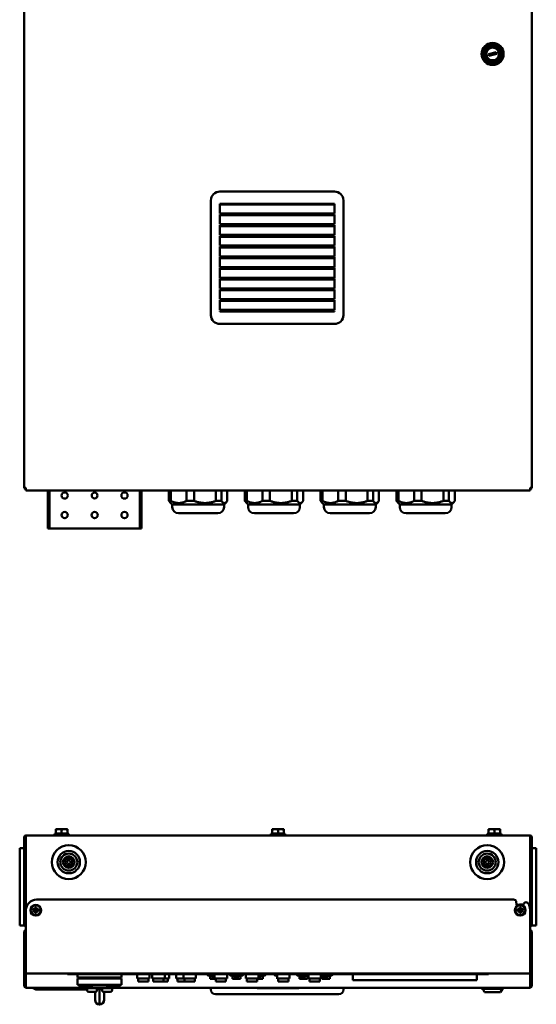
# Model space of a CAD drawing. Header units: millimetres. Extents: x -738 to 4658, y -1499 to 1602.
# Tile 2 of 24: x -80 to 500, y -990 to 114. Entities that reach past the tile are written whole.
import ezdxf

# ---------------------------------------------------------------- set-up
doc = ezdxf.new("R2010")
doc.units = ezdxf.units.MM
doc.layers.add('Видимый контур (ГОСТ)', color=7, linetype='Continuous', lineweight=50)

msp = doc.modelspace()

# ---------------------------------------------------------------- linework, layer by layer
at = {"layer": 'Видимый контур (ГОСТ)'}
for p, q in [((-74.5, -410.8), (-74.5, 562)), ((494.5, 562), (494.5, -410.8)), ((445.9, 75.4), (454.6, 77.7)), ((454.6, 77.7), (455.1, 75.8)), ((446.4, 73.5), (445.9, 75.4)), ((455.1, 75.8), (446.4, 73.5)), ((273.3, -78.7), (144.8, -78.7)), ((134.8, -88.7), (134.8, -217.2)), ((144.8, -103.4), (144.8, -92.4)), ((144.8, -92.4), (273.3, -92.4)), ((273.3, -93.4), (144.8, -93.4)), ((148, -93.4), (148, -92.4)), ((270, -92.4), (270, -93.4)), ((272, -92.4), (272, -93.4)), ((273.3, -92.4), (273.3, -103.4)), ((283.3, -217.2), (283.3, -88.7)), ((144.8, -103.4), (273.3, -103.4)), ((144.8, -115.4), (144.8, -104.4)), ((144.8, -104.4), (273.3, -104.4)), ((273.3, -105.4), (144.8, -105.4)), ((148, -105.4), (148, -104.4)), ((270, -104.4), (270, -105.4)), ((272, -104.4), (272, -105.4)), ((273.3, -104.4), (273.3, -115.4)), ((144.8, -115.4), (273.3, -115.4)), ((144.8, -127.4), (144.8, -116.4)), ((144.8, -116.4), (273.3, -116.4)), ((273.3, -117.4), (144.8, -117.4)), ((148, -117.4), (148, -116.4)), ((270, -116.4), (270, -117.4)), ((272, -116.4), (272, -117.4)), ((273.3, -116.4), (273.3, -127.4)), ((144.8, -127.4), (273.3, -127.4)), ((144.8, -139.4), (144.8, -128.4)), ((144.8, -128.4), (273.3, -128.4)), ((273.3, -129.4), (144.8, -129.4)), ((148, -129.4), (148, -128.4)), ((270, -128.4), (270, -129.4)), ((272, -128.4), (272, -129.4)), ((273.3, -128.4), (273.3, -139.4)), ((144.8, -139.4), (273.3, -139.4)), ((144.8, -151.4), (144.8, -140.4)), ((144.8, -140.4), (273.3, -140.4)), ((273.3, -141.4), (144.8, -141.4)), ((148, -141.4), (148, -140.4)), ((270, -140.4), (270, -141.4)), ((272, -140.4), (272, -141.4)), ((273.3, -140.4), (273.3, -151.4)), ((144.8, -151.4), (273.3, -151.4)), ((144.8, -163.4), (144.8, -152.4)), ((144.8, -152.4), (273.3, -152.4)), ((273.3, -153.4), (144.8, -153.4)), ((148, -153.4), (148, -152.4)), ((270, -152.4), (270, -153.4)), ((272, -152.4), (272, -153.4)), ((273.3, -152.4), (273.3, -163.4)), ((144.8, -163.4), (273.3, -163.4)), ((144.8, -164.4), (273.3, -164.4)), ((144.8, -175.4), (144.8, -164.4)), ((273.3, -165.4), (144.8, -165.4)), ((148, -165.4), (148, -164.4)), ((270, -164.4), (270, -165.4)), ((272, -164.4), (272, -165.4)), ((273.3, -164.4), (273.3, -175.4)), ((144.8, -175.4), (273.3, -175.4)), ((144.8, -187.4), (144.8, -176.4)), ((144.8, -176.4), (273.3, -176.4)), ((148, -177.4), (148, -176.4)), ((270, -176.4), (270, -177.4)), ((272, -176.4), (272, -177.4)), ((273.3, -176.4), (273.3, -187.4)), ((273.3, -177.4), (144.8, -177.4)), ((144.8, -187.4), (273.3, -187.4)), ((144.8, -199.4), (144.8, -188.4)), ((144.8, -188.4), (273.3, -188.4)), ((273.3, -189.4), (144.8, -189.4)), ((148, -189.4), (148, -188.4)), ((270, -188.4), (270, -189.4)), ((272, -188.4), (272, -189.4)), ((273.3, -188.4), (273.3, -199.4)), ((144.8, -199.4), (273.3, -199.4)), ((144.8, -211.4), (144.8, -200.4)), ((144.8, -200.4), (273.3, -200.4)), ((273.3, -201.4), (144.8, -201.4)), ((148, -201.4), (148, -200.4)), ((270, -200.4), (270, -201.4)), ((272, -200.4), (272, -201.4)), ((273.3, -200.4), (273.3, -211.4)), ((144.8, -211.4), (273.3, -211.4)), ((144.8, -213.4), (144.8, -212.4)), ((144.8, -212.4), (273.3, -212.4)), ((273.3, -213.4), (144.8, -213.4)), ((148, -213.4), (148, -212.4)), ((270, -212.4), (270, -213.4)), ((272, -212.4), (272, -213.4)), ((273.3, -212.4), (273.3, -213.4)), ((144.8, -227.2), (273.3, -227.2)), ((-72.5, -410.8), (-74.5, -410.8)), ((-72.5, -410.8), (-72.5, -411.9)), ((-72.5, -411.9), (-72.5, -413.9)), ((492.5, -413.9), (-72.5, -413.9)), ((-48, -413.9), (-48, -451.5)), ((-46, -413.9), (-46, -451.5)), ((55, -451.5), (55, -413.9)), ((57, -451.5), (57, -413.9)), ((87.8, -413.9), (87.8, -425.5)), ((89.9, -425.5), (89.9, -413.9)), ((107.6, -413.9), (107.6, -425.5)), ((116, -425.5), (116, -413.9)), ((140.4, -413.9), (140.4, -425.5)), ((146.6, -425.5), (146.6, -413.9)), ((153.2, -413.9), (153.2, -425.5)), ((172.8, -413.9), (172.8, -425.5)), ((174.9, -425.5), (174.9, -413.9)), ((192.6, -413.9), (192.6, -425.5)), ((201, -425.5), (201, -413.9)), ((225.4, -413.9), (225.4, -425.5)), ((231.6, -425.5), (231.6, -413.9)), ((238.2, -413.9), (238.2, -425.5)), ((257.8, -413.9), (257.8, -425.5)), ((259.9, -425.5), (259.9, -413.9)), ((277.6, -413.9), (277.6, -425.5)), ((286, -425.5), (286, -413.9)), ((310.4, -413.9), (310.4, -425.5)), ((316.6, -425.5), (316.6, -413.9)), ((323.2, -413.9), (323.2, -425.5)), ((342.8, -413.9), (342.8, -425.5)), ((344.9, -425.5), (344.9, -413.9)), ((362.6, -413.9), (362.6, -425.5)), ((371, -425.5), (371, -413.9)), ((395.4, -413.9), (395.4, -425.5)), ((401.6, -425.5), (401.6, -413.9)), ((408.2, -413.9), (408.2, -425.5)), ((494.5, -410.8), (492.5, -410.8)), ((492.5, -411.9), (492.5, -410.8)), ((492.5, -413.9), (492.5, -411.9)), ((87.8, -425.5), (89.9, -425.5)), ((91.5, -429.5), (88.9, -426.9)), ((91.5, -429.5), (149.5, -429.5)), ((91.5, -429.5), (91.5, -432.5)), ((107.6, -425.5), (116, -425.5)), ((140.4, -425.5), (146.6, -425.5)), ((149.5, -429.5), (152.1, -426.9)), ((149.5, -429.5), (149.5, -432.5)), ((172.8, -425.5), (174.9, -425.5)), ((176.5, -429.5), (173.9, -426.9)), ((176.5, -429.5), (234.5, -429.5)), ((176.5, -429.5), (176.5, -432.5)), ((192.6, -425.5), (201, -425.5)), ((225.4, -425.5), (231.6, -425.5)), ((234.5, -429.5), (237.1, -426.9)), ((234.5, -429.5), (234.5, -432.5)), ((257.8, -425.5), (259.9, -425.5)), ((261.5, -429.5), (258.9, -426.9)), ((261.5, -429.5), (319.5, -429.5)), ((261.5, -429.5), (261.5, -432.5)), ((277.6, -425.5), (286, -425.5)), ((310.4, -425.5), (316.6, -425.5)), ((319.5, -429.5), (322.1, -426.9)), ((319.5, -429.5), (319.5, -432.5)), ((342.8, -425.5), (344.9, -425.5)), ((346.5, -429.5), (343.9, -426.9)), ((346.5, -429.5), (404.5, -429.5)), ((346.5, -429.5), (346.5, -432.5)), ((362.6, -425.5), (371, -425.5)), ((395.4, -425.5), (401.6, -425.5)), ((404.5, -429.5), (407.1, -426.9)), ((404.5, -429.5), (404.5, -432.5)), ((98.5, -439.5), (142.5, -439.5)), ((183.5, -439.5), (227.5, -439.5)), ((268.5, -439.5), (312.5, -439.5)), ((353.5, -439.5), (397.5, -439.5)), ((-48, -456.5), (-48, -451.5)), ((-46, -451.5), (-46, -456.5)), ((55, -456.5), (55, -451.5)), ((57, -451.5), (57, -456.5)), ((-48, -456.5), (-46, -456.5)), ((-46, -456.5), (-44, -456.5)), ((53, -456.5), (-44, -456.5)), ((55, -456.5), (53, -456.5)), ((55, -456.5), (57, -456.5)), ((-35.7, -793.7), (-39, -793.7)), ((-39, -798.4), (-39, -794.2)), ((-29.2, -793.7), (-35.7, -793.7)), ((-32.5, -798.4), (-32.5, -794.2)), ((-26, -793.7), (-29.2, -793.7)), ((-26, -798.4), (-26, -794.2)), ((206.8, -793.7), (203.5, -793.7)), ((203.5, -798.4), (203.5, -794.2)), ((213.3, -793.7), (206.8, -793.7)), ((210, -798.4), (210, -794.2)), ((216.5, -793.7), (213.3, -793.7)), ((216.5, -798.4), (216.5, -794.2)), ((449.3, -793.7), (446, -793.7)), ((446, -798.4), (446, -794.2)), ((455.8, -793.7), (449.3, -793.7)), ((452.5, -798.4), (452.5, -794.2)), ((459, -793.7), (455.8, -793.7)), ((459, -798.4), (459, -794.2)), ((-72.5, -802.6), (-74.5, -802.6)), ((-74.5, -900.6), (-74.5, -802.6)), ((-72.5, -800.6), (492.5, -800.6)), ((-72.5, -800.6), (-72.5, -802.6)), ((-72.5, -884.6), (-72.5, -802.6)), ((-40.5, -799), (-24.5, -799)), ((-40.5, -800.6), (-40.5, -799)), ((-32.5, -798.4), (-39, -798.4)), ((-38.2, -798.4), (-38.2, -799)), ((-26, -798.4), (-32.5, -798.4)), ((-26.8, -798.4), (-26.8, -799)), ((-24.5, -800.6), (-24.5, -799)), ((202, -799), (218, -799)), ((202, -800.6), (202, -799)), ((210, -798.4), (203.5, -798.4)), ((204.3, -798.4), (204.3, -799)), ((216.5, -798.4), (210, -798.4)), ((215.7, -798.4), (215.7, -799)), ((218, -800.6), (218, -799)), ((444.5, -799), (460.5, -799)), ((444.5, -800.6), (444.5, -799)), ((452.5, -798.4), (446, -798.4)), ((446.8, -798.4), (446.8, -799)), ((459, -798.4), (452.5, -798.4)), ((458.2, -798.4), (458.2, -799)), ((460.5, -800.6), (460.5, -799)), ((492.5, -802.6), (492.5, -800.6)), ((492.5, -802.6), (492.5, -883.7)), ((494.5, -802.6), (492.5, -802.6)), ((494.5, -802.6), (494.5, -900.6)), ((-75, -814.8), (-79.5, -814.8)), ((-79.5, -819.8), (-79.5, -814.8)), ((499.5, -814.8), (495, -814.8)), ((499.5, -814.8), (499.5, -819.8)), ((-79.5, -896.8), (-79.5, -819.8)), ((499.5, -819.8), (499.5, -896.8)), ((-63.2, -883.5), (-62.5, -882.8)), ((-62.1, -883), (-63, -884)), ((-62.5, -882.8), (-62.5, -881.5)), ((-60.8, -883.2), (-62.2, -883.2)), ((-62.1, -881.7), (-62.1, -883)), ((-62.1, -883), (-62.1, -883)), ((-60.9, -883), (-60.9, -881.7)), ((-60, -884), (-60.9, -883)), ((-60.9, -883), (-60.9, -883)), ((-60.5, -872.6), (474.1, -872.6)), ((-60.5, -881.5), (-60.5, -882.8)), ((-60.5, -882.8), (-59.8, -883.5)), ((477.5, -880), (477.1, -875.3)), ((479.8, -883.5), (480.5, -882.8)), ((480.9, -883), (480, -884)), ((480.5, -882.8), (480.5, -881.5)), ((482.2, -883.2), (480.8, -883.2)), ((480.9, -881.7), (480.9, -883)), ((480.9, -883), (480.9, -883)), ((482.1, -883), (482.1, -881.7)), ((483, -884), (482.1, -883)), ((482.1, -883), (482.1, -883)), ((482.5, -881.5), (482.5, -882.8)), ((482.5, -882.8), (483.2, -883.5)), ((485, -878.7), (485, -879.7)), ((-72.5, -884.6), (-72.5, -953.6)), ((-64.6, -883.5), (-63.2, -883.5)), ((-63.2, -885.6), (-64.6, -885.6)), ((-63, -884), (-64.4, -884)), ((-64.4, -885.1), (-63, -885.1)), ((-62.5, -886.3), (-63.2, -885.6)), ((-63, -884), (-63, -884)), ((-63, -885.1), (-62.1, -886.1)), ((-63, -885.1), (-63, -885.1)), ((-62.9, -883.8), (-62.9, -885.3)), ((-62.5, -887.6), (-62.5, -886.3)), ((-62.2, -885.9), (-60.8, -885.9)), ((-62.1, -886.1), (-62.1, -887.4)), ((-62.1, -886.1), (-62.1, -886.1)), ((-60.9, -886.1), (-60, -885.1)), ((-60.9, -887.4), (-60.9, -886.1)), ((-60.9, -886.1), (-60.9, -886.1)), ((-59.8, -885.6), (-60.5, -886.3)), ((-60.5, -886.3), (-60.5, -887.6)), ((-60.1, -885.3), (-60.1, -883.8)), ((-60, -884), (-60, -884)), ((-58.6, -884), (-60, -884)), ((-60, -885.1), (-58.6, -885.1)), ((-60, -885.1), (-60, -885.1)), ((-59.8, -883.5), (-58.4, -883.5)), ((-58.4, -885.6), (-59.8, -885.6)), ((478.4, -883.5), (479.8, -883.5)), ((479.8, -885.6), (478.4, -885.6)), ((480, -884), (478.6, -884)), ((478.6, -885.1), (480, -885.1)), ((480.5, -886.3), (479.8, -885.6)), ((480, -884), (480, -884)), ((480, -885.1), (480.9, -886.1)), ((480, -885.1), (480, -885.1)), ((480.1, -883.8), (480.1, -885.3)), ((480.5, -887.6), (480.5, -886.3)), ((480.8, -885.9), (482.2, -885.9)), ((480.9, -886.1), (480.9, -887.4)), ((480.9, -886.1), (480.9, -886.1)), ((482.1, -886.1), (483, -885.1)), ((482.1, -887.4), (482.1, -886.1)), ((482.1, -886.1), (482.1, -886.1)), ((483.2, -885.6), (482.5, -886.3)), ((482.5, -886.3), (482.5, -887.6)), ((482.9, -885.3), (482.9, -883.8)), ((483, -884), (483, -884)), ((484.4, -884), (483, -884)), ((483, -885.1), (484.4, -885.1)), ((483, -885.1), (483, -885.1)), ((483.2, -883.5), (484.6, -883.5)), ((484.6, -885.6), (483.2, -885.6)), ((492.5, -953.6), (492.5, -883.7)), ((-79.5, -901.8), (-79.5, -896.8)), ((-79.5, -901.8), (-75, -901.8)), ((-72.5, -900.6), (-74.5, -900.6)), ((-74.5, -900.6), (-74.5, -901.3)), ((494.5, -900.6), (492.5, -900.6)), ((494.5, -901.3), (494.5, -900.6)), ((495, -901.8), (499.5, -901.8)), ((499.5, -896.8), (499.5, -901.8)), ((-74.5, -953.6), (-74.5, -908.6)), ((-72.5, -908.6), (-74.5, -908.6)), ((494.5, -908.6), (492.5, -908.6)), ((494.5, -908.6), (494.5, -953.6)), ((-74.5, -969.6), (-74.5, -953.6)), ((-74.5, -953.6), (-72.5, -953.6)), ((-72.5, -955.6), (-72.5, -953.6)), ((-72.5, -969.6), (-72.5, -955.6)), ((492.5, -955.6), (-72.5, -955.6)), ((-26, -955.6), (-26, -956.1)), ((-19, -956.1), (-26, -956.1)), ((-19, -956.1), (200.5, -956.1)), ((-14.6, -960.1), (-14.6, -956.1)), ((-8.6, -960.1), (-14.6, -960.1)), ((-8.6, -960.1), (28.4, -960.1)), ((34.4, -960.1), (28.4, -960.1)), ((34.4, -960.1), (34.6, -960.1)), ((34.6, -960.1), (34.6, -956.1)), ((34.6, -960.1), (34.6, -960.1)), ((52, -956.1), (52, -961.1)), ((66, -956.1), (66, -961.1)), ((69, -956.1), (69, -961.1)), ((83, -956.1), (83, -961.1)), ((88, -956.1), (88, -961.1)), ((96, -956.1), (96, -961.1)), ((104, -956.1), (104, -961.1)), ((118, -956.1), (118, -961.1)), ((131, -956.1), (131, -957.1)), ((131.5, -957.6), (139, -957.6)), ((134, -957.6), (134, -958)), ((134, -958), (134, -958.6)), ((134, -958), (139, -958)), ((134, -958.6), (134, -961.6)), ((136.7, -960.3), (136.7, -960.4)), ((137.9, -958), (137.9, -958.1)), ((138.9, -958.1), (137.9, -958.1)), ((138.9, -958), (138.9, -958.1)), ((139, -956.1), (139, -961.1)), ((153, -956.1), (153, -961.1)), ((156, -956.1), (156, -957.1)), ((156.5, -957.6), (170.5, -957.6)), ((159, -957.6), (159, -958)), ((159, -958), (159, -958.6)), ((159, -958), (168, -958)), ((159, -958.6), (159, -961.6)), ((161.7, -960.3), (161.7, -960.4)), ((162.9, -958), (162.9, -958.1)), ((163.9, -958.1), (162.9, -958.1)), ((163.9, -958), (163.9, -958.1)), ((165, -960.3), (165, -960.4)), ((168, -957.6), (168, -958)), ((168, -958.6), (168, -958)), ((168, -958.6), (168, -961.6)), ((171, -957.1), (171, -956.1)), ((174, -956.1), (174, -961.1)), ((188, -956.1), (188, -961.1)), ((188, -957.6), (195.5, -957.6)), ((188, -958), (193, -958)), ((188.9, -958.1), (188, -958.1)), ((188.3, -959.2), (188.3, -959.3)), ((188.9, -958), (188.9, -958.1)), ((190, -960.3), (190, -960.4)), ((193, -957.6), (193, -958)), ((193, -958.6), (193, -958)), ((193, -958.6), (193, -961.6)), ((196, -957.1), (196, -956.1)), ((200.5, -955.6), (200.5, -956.1)), ((200.5, -955.6), (200.5, -956.1)), ((200.5, -956.1), (439, -956.1)), ((206, -956.1), (206, -957.1)), ((206.5, -957.6), (209, -957.6)), ((209, -956.1), (209, -961.1)), ((223, -956.1), (223, -961.1)), ((231, -956.1), (231, -957.1)), ((231.5, -957.6), (244, -957.6)), ((234, -957.6), (234, -958)), ((234, -958), (234, -958.6)), ((234, -958), (243, -958)), ((234, -958.6), (234, -961.6)), ((236.7, -960.3), (236.7, -960.4)), ((237.9, -958), (237.9, -958.1)), ((238.9, -958.1), (237.9, -958.1)), ((238.9, -958), (238.9, -958.1)), ((240, -960.3), (240, -960.4)), ((243, -957.6), (243, -958)), ((243, -958.6), (243, -958)), ((243, -958.6), (243, -961.6)), ((244, -956.1), (244, -961.1)), ((258, -956.1), (258, -961.1)), ((258, -957.6), (270.5, -957.6)), ((259, -957.6), (259, -958)), ((259, -958), (259, -958.6)), ((259, -958), (268, -958)), ((259, -958.6), (259, -961.6)), ((261.7, -960.3), (261.7, -960.4)), ((262.9, -958), (262.9, -958.1)), ((263.9, -958.1), (262.9, -958.1)), ((263.9, -958), (263.9, -958.1)), ((265, -960.3), (265, -960.4)), ((268, -957.6), (268, -958)), ((268, -958.6), (268, -958)), ((268, -958.6), (268, -961.6)), ((271, -957.1), (271, -956.1)), ((294, -956.1), (294, -963.1)), ((433, -956.1), (433, -963.1)), ((446, -956.1), (439, -956.1)), ((446, -956.1), (446, -955.6)), ((492.5, -953.6), (492.5, -955.6)), ((492.5, -953.6), (494.5, -953.6)), ((492.5, -955.6), (492.5, -969.6)), ((494.5, -953.6), (494.5, -969.6)), ((-74.5, -969.6), (-72.5, -969.6)), ((-72.5, -969.6), (-72.5, -971.6)), ((-8.6, -961.1), (-14.6, -961.1)), ((-14.6, -968.1), (-14.6, -961.1)), ((-14.6, -968.1), (-8.6, -968.1)), ((-13.6, -968.1), (-13.6, -969.1)), ((-13.6, -969.1), (-8.6, -969.1)), ((-8.6, -961.1), (28.4, -961.1)), ((28.4, -968.1), (-8.6, -968.1)), ((28.4, -969.1), (-8.6, -969.1)), ((1.5, -969.1), (1.5, -972.1)), ((18.5, -969.1), (18.5, -972.1)), ((34.4, -961.1), (28.4, -961.1)), ((28.4, -968.1), (34.4, -968.1)), ((28.4, -969.1), (33.4, -969.1)), ((33.6, -969.1), (33.4, -969.1)), ((33.6, -968.1), (33.6, -969.1)), ((33.6, -969.1), (33.6, -969.1)), ((34.4, -961.1), (34.6, -961.1)), ((34.6, -968.1), (34.4, -968.1)), ((34.6, -961.1), (34.6, -961.1)), ((34.6, -968.1), (34.6, -961.1)), ((34.6, -968.1), (34.6, -968.1)), ((52, -961.1), (66, -961.1)), ((53.2, -961.1), (53.2, -964.6)), ((53.2, -964.6), (64.7, -964.6)), ((64.7, -961.1), (64.7, -964.6)), ((69, -961.1), (83, -961.1)), ((70.2, -961.1), (70.2, -964.6)), ((70.2, -964.6), (81.7, -964.6)), ((81.7, -961.1), (81.7, -964.6)), ((81.7, -964.6), (86.7, -964.6)), ((83, -961.1), (88, -961.1)), ((86.7, -961.1), (86.7, -964.6)), ((96, -961.1), (104, -961.1)), ((97.2, -961.1), (97.2, -964.6)), ((97.2, -964.6), (105.2, -964.6)), ((104, -961.1), (118, -961.1)), ((105.2, -961.1), (105.2, -964.6)), ((105.2, -964.6), (116.7, -964.6)), ((116.7, -961.1), (116.7, -964.6)), ((134, -961.6), (140.2, -961.6)), ((139, -961.1), (153, -961.1)), ((140.2, -961.1), (140.2, -964.6)), ((140.2, -964.6), (151.7, -964.6)), ((151.7, -961.1), (151.7, -964.6)), ((159, -961.6), (168, -961.6)), ((174, -961.1), (188, -961.1)), ((175.2, -961.1), (175.2, -964.6)), ((175.2, -964.6), (186.7, -964.6)), ((186.7, -961.1), (186.7, -964.6)), ((186.7, -961.6), (193, -961.6)), ((209, -961.1), (223, -961.1)), ((209, -961.1), (209, -961.6)), ((209, -961.6), (210.2, -961.6)), ((210.2, -961.1), (210.2, -964.6)), ((210.2, -964.6), (221.7, -964.6)), ((221.7, -961.1), (221.7, -964.6)), ((234, -961.6), (243, -961.6)), ((244, -961.1), (258, -961.1)), ((245.2, -961.1), (245.2, -964.6)), ((245.2, -964.6), (256.7, -964.6)), ((256.7, -961.1), (256.7, -964.6)), ((259, -961.6), (268, -961.6)), ((294, -963.1), (433, -963.1)), ((492.5, -969.6), (494.5, -969.6)), ((492.5, -971.6), (492.5, -969.6)), ((1.5, -971.6), (-72.5, -971.6)), ((-64.5, -971.6), (-64.5, -972.1)), ((-64.5, -972.1), (-64.5, -972.1)), ((-64.5, -972.1), (-64.5, -972.1)), ((-61.3, -972.1), (-4, -972.1)), ((-4, -973.6), (-59.2, -973.6)), ((24, -972.1), (-4, -972.1)), ((-4, -972.1), (-4, -974.1)), ((6.4, -976.1), (-2, -976.1)), ((4.9, -976.1), (4.9, -985.1)), ((6.9, -974.1), (6.9, -973.1)), ((6.9, -973.1), (8.5, -973.1)), ((11.4, -973.1), (13, -973.1)), ((13, -973.1), (13, -974.1)), ((22, -976.1), (13.5, -976.1)), ((15.1, -976.1), (15.1, -985.1)), ((492.5, -971.6), (18.5, -971.6)), ((24, -972.1), (24, -974.1)), ((134.8, -971.6), (134.8, -973.6)), ((144.8, -978.6), (139.8, -978.6)), ((144.8, -978.6), (273.3, -978.6)), ((186.5, -971.6), (186.5, -972.1)), ((186.6, -972.1), (186.5, -972.1)), ((186.6, -972.1), (209.1, -972.1)), ((210.9, -972.1), (209.1, -972.1)), ((210.9, -972.1), (233.4, -972.1)), ((233.5, -972.1), (233.4, -972.1)), ((233.5, -971.6), (233.5, -972.1)), ((278.3, -978.6), (273.3, -978.6)), ((283.3, -973.6), (283.3, -971.6)), ((438.1, -972.6), (438.1, -971.6)), ((462.9, -972.6), (438.1, -972.6)), ((441.5, -976.6), (439.5, -972.6)), ((459.5, -976.6), (441.5, -976.6)), ((459.5, -976.6), (461.5, -972.6)), ((462.9, -972.6), (462.9, -971.6)), ((10, -990.1), (9.9, -990.1)), ((9.9, -990.1), (9.9, -990.1)), ((10.1, -990.1), (10, -990.1)), ((10.1, -990.1), (10.1, -990.1))]:
    msp.add_line(p, q, dxfattribs=at)
for centre, radius in [((450.5, 75.6), 12.4), ((450.5, 75.6), 11), ((450.5, 75.6), 9), ((450.5, 75.6), 8.31), ((450.5, 75.6), 7.18), ((-29, -419.5), 3.5), ((4.5, -419.5), 3.25), ((38, -419.5), 3.5), ((-29, -441.5), 3.5), ((4.5, -441.5), 3.5), ((38, -441.5), 3.5), ((-24.5, -830.6), 19), ((444.5, -830.6), 19), ((-24.5, -830.6), 12.5), ((-24.5, -830.6), 9.6), ((-24.5, -830.6), 6.5), ((-24.5, -830.6), 4.4), ((444.5, -830.6), 12.5), ((444.5, -830.6), 9.6), ((444.5, -830.6), 6.5), ((444.5, -830.6), 4.4), ((-24.5, -830.6), 2.1), ((444.5, -830.6), 2.1), ((-61.5, -884.6), 6), ((-61.5, -884.6), 5.74), ((481.5, -884.6), 6), ((481.5, -884.6), 5.74)]:
    msp.add_circle(centre, radius, dxfattribs=at)
for centre, radius, start, end in [((144.8, -88.7), 10, 90, 180), ((273.3, -88.7), 10, 0, 90), ((144.8, -217.2), 10, 180, 270), ((273.3, -217.2), 10, 270, 0), ((-72.5, -410.8), 2, 180, 270), ((-72.5, -410.8), 1, 180, 270), ((492.5, -410.8), 2, 270, 0), ((492.5, -410.8), 1, 270, 0), ((98.5, -432.5), 7, 180, 270), ((142.5, -432.5), 7, 270, 0), ((183.5, -432.5), 7, 180, 270), ((227.5, -432.5), 7, 270, 0), ((268.5, -432.5), 7, 180, 270), ((312.5, -432.5), 7, 270, 0), ((353.5, -432.5), 7, 180, 270), ((397.5, -432.5), 7, 270, 0), ((-72.5, -802.6), 2, 90, 180), ((-72.5, -802.6), 1, 90, 180), ((492.5, -802.6), 2, 0, 90), ((492.5, -802.6), 1, 0, 90), ((-75, -815.3), 0.5, 0, 90), ((495, -815.3), 0.5, 90, 180), ((-60.5, -884.6), 12, 90, 180), ((474.1, -875.6), 3, 5, 90), ((481.5, -884.6), 6.5, 56.964, 128.036), ((488, -878.7), 3, 33.0521, 180), ((480.5, -883.7), 12, 0, 33.0521), ((-75, -901.3), 0.5, 270, 0), ((-72.5, -900.6), 2, 180, 270), ((-72.5, -900.6), 1, 180, 270), ((492.5, -900.6), 2, 270, 0), ((492.5, -900.6), 1, 270, 0), ((495, -901.3), 0.5, 180, 270), ((-72.5, -908.6), 2, 90, 180), ((-72.5, -908.6), 1, 90, 180), ((492.5, -908.6), 2, 0, 90), ((492.5, -908.6), 1, 0, 90), ((-72.5, -953.6), 2, 180, 270), ((-72.5, -953.6), 1, 180, 270), ((131.5, -957.1), 0.5, 180, 270), ((156.5, -957.1), 0.5, 180, 270), ((170.5, -957.1), 0.5, 270, 0), ((195.5, -957.1), 0.5, 270, 0), ((206.5, -957.1), 0.5, 180, 270), ((231.5, -957.1), 0.5, 180, 270), ((270.5, -957.1), 0.5, 270, 0), ((492.5, -953.6), 1, 270, 0), ((492.5, -953.6), 2, 270, 0), ((-72.5, -969.6), 2, 180, 270), ((-72.5, -969.6), 1, 180, 270), ((492.5, -969.6), 2, 270, 0), ((492.5, -969.6), 1, 270, 0), ((-2, -974.1), 2, 180, 270), ((22, -974.1), 2, 270, 0), ((139.8, -973.6), 5, 180, 270), ((278.3, -973.6), 5, 270, 0), ((9.9, -985.1), 5, 180, 270), ((10.1, -985.1), 5, 270, 0)]:
    msp.add_arc(centre, radius, start, end, dxfattribs=at)
for centre, major_axis, ratio, start_param, end_param in [((-61.5, -886.4), (-10, 0), 0.499722, 4.610829, 4.813949), ((481.5, -886.4), (-10, 0), 0.499722, 4.610829, 4.813949), ((-59.6, -884.6), (0, -10), 0.499722, 4.610829, 4.813949), ((-61.5, -882.7), (10, 0), 0.499722, 4.610829, 4.813949), ((-63.4, -884.6), (0, 10), 0.499722, 4.610829, 4.813949), ((483.4, -884.6), (0, -10), 0.499722, 4.610829, 4.813949), ((481.5, -882.7), (10, 0), 0.499722, 4.610829, 4.813949), ((479.6, -884.6), (0, 10), 0.499722, 4.610829, 4.813949), ((-59.2, -963.6), (0, 10), 0.4, 2.586782, 3.141593), ((2.5, -964.6), (7.6, -25.8), 0.002871, 6.106695, 6.130488), ((17.6, -964.8), (-7.7, -25.6), 0.004421, 6.108506, 6.132389)]:
    msp.add_ellipse(centre, major_axis=major_axis, ratio=ratio, start_param=start_param, end_param=end_param, dxfattribs=at)
for points, weights in [([(87.8, -425.5), (88.3, -426.3), (88.9, -426.9)], [1, 1.01308034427, 1.02198596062]), ([(107.6, -425.5), (98.8, -430.3), (89.9, -425.5)], [1, 1.08196721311, 1]), ([(140.4, -425.5), (128.2, -430.3), (116, -425.5)], [1, 1.08196721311, 1]), ([(153.2, -425.5), (149.9, -430.3), (146.6, -425.5)], [1, 1.08196721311, 1]), ([(172.8, -425.5), (173.3, -426.3), (173.9, -426.9)], [1, 1.01308034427, 1.02198596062]), ([(192.6, -425.5), (183.8, -430.3), (174.9, -425.5)], [1, 1.08196721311, 1]), ([(225.4, -425.5), (213.2, -430.3), (201, -425.5)], [1, 1.08196721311, 1]), ([(238.2, -425.5), (234.9, -430.3), (231.6, -425.5)], [1, 1.08196721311, 1]), ([(257.8, -425.5), (258.3, -426.3), (258.9, -426.9)], [1, 1.01308034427, 1.02198596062]), ([(277.6, -425.5), (268.8, -430.3), (259.9, -425.5)], [1, 1.08196721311, 1]), ([(310.4, -425.5), (298.2, -430.3), (286, -425.5)], [1, 1.08196721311, 1]), ([(323.2, -425.5), (319.9, -430.3), (316.6, -425.5)], [1, 1.08196721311, 1]), ([(342.8, -425.5), (343.3, -426.3), (343.9, -426.9)], [1, 1.01308034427, 1.02198596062]), ([(362.6, -425.5), (353.8, -430.3), (344.9, -425.5)], [1, 1.08196721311, 1]), ([(395.4, -425.5), (383.2, -430.3), (371, -425.5)], [1, 1.08196721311, 1]), ([(408.2, -425.5), (404.9, -430.3), (401.6, -425.5)], [1, 1.08196721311, 1]), ([(-39, -794.2), (-39, -793.7), (-39, -793.7)], [1, 1.0379548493, 1]), ([(-35.7, -793.7), (-37.3, -793.7), (-39, -794.2)], [1, 1.0379548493, 1]), ([(-32.5, -794.2), (-34.2, -793.7), (-35.7, -793.7)], [1, 1.0379548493, 1]), ([(-29.2, -793.7), (-30.8, -793.7), (-32.5, -794.2)], [1, 1.0379548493, 1]), ([(-26, -794.2), (-27.7, -793.7), (-29.2, -793.7)], [1, 1.0379548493, 1]), ([(-26, -793.7), (-26, -793.7), (-26, -794.2)], [1, 1.0379548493, 1]), ([(203.5, -794.2), (203.5, -793.7), (203.5, -793.7)], [1, 1.0379548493, 1]), ([(206.8, -793.7), (205.2, -793.7), (203.5, -794.2)], [1, 1.0379548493, 1]), ([(210, -794.2), (208.3, -793.7), (206.8, -793.7)], [1, 1.0379548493, 1]), ([(213.3, -793.7), (211.7, -793.7), (210, -794.2)], [1, 1.0379548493, 1]), ([(216.5, -794.2), (214.8, -793.7), (213.3, -793.7)], [1, 1.0379548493, 1]), ([(216.5, -793.7), (216.5, -793.7), (216.5, -794.2)], [1, 1.0379548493, 1]), ([(446, -794.2), (446, -793.7), (446, -793.7)], [1, 1.0379548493, 1]), ([(449.3, -793.7), (447.7, -793.7), (446, -794.2)], [1, 1.0379548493, 1]), ([(452.5, -794.2), (450.8, -793.7), (449.3, -793.7)], [1, 1.0379548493, 1]), ([(455.8, -793.7), (454.2, -793.7), (452.5, -794.2)], [1, 1.0379548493, 1]), ([(459, -794.2), (457.3, -793.7), (455.8, -793.7)], [1, 1.0379548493, 1]), ([(459, -793.7), (459, -793.7), (459, -794.2)], [1, 1.0379548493, 1]), ([(-62.5, -881.5), (-62.3, -881.6), (-62.1, -881.7)], [1, 1.0002289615, 1]), ([(-60.9, -881.7), (-60.7, -881.6), (-60.5, -881.5)], [1, 1.00022896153, 1]), ([(480.5, -881.5), (480.7, -881.6), (480.9, -881.7)], [1, 1.0002289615, 1]), ([(482.1, -881.7), (482.3, -881.6), (482.5, -881.5)], [1, 1.00022896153, 1]), ([(-64.4, -884), (-64.5, -883.8), (-64.6, -883.5)], [1, 1.0002289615, 1]), ([(-64.6, -885.6), (-64.5, -885.3), (-64.4, -885.1)], [1, 1.00022896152, 1]), ([(-62.1, -887.4), (-62.3, -887.5), (-62.5, -887.6)], [1, 1.0002289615, 1]), ([(-60.5, -887.6), (-60.7, -887.5), (-60.9, -887.4)], [1, 1.00022896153, 1]), ([(-58.4, -883.5), (-58.5, -883.8), (-58.6, -884)], [1, 1.00022896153, 1]), ([(-58.6, -885.1), (-58.5, -885.3), (-58.4, -885.6)], [1, 1.00022896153, 1]), ([(478.6, -884), (478.5, -883.8), (478.4, -883.5)], [1, 1.0002289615, 1]), ([(478.4, -885.6), (478.5, -885.3), (478.6, -885.1)], [1, 1.00022896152, 1]), ([(480.9, -887.4), (480.7, -887.5), (480.5, -887.6)], [1, 1.0002289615, 1]), ([(482.5, -887.6), (482.3, -887.5), (482.1, -887.4)], [1, 1.00022896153, 1]), ([(484.6, -883.5), (484.5, -883.8), (484.4, -884)], [1, 1.00022896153, 1]), ([(484.4, -885.1), (484.5, -885.3), (484.6, -885.6)], [1, 1.00022896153, 1])]:
    msp.add_rational_spline(points, weights, degree=2, dxfattribs=at)
for points, degree in [([(-62.5, -882.8), (-62.4, -882.9), (-62.2, -883), (-62.1, -883)], 3), ([(-60.5, -882.8), (-60.6, -882.9), (-60.8, -883), (-60.9, -883)], 3), ([(480.5, -882.8), (480.6, -882.9), (480.8, -883), (480.9, -883)], 3), ([(482.5, -882.8), (482.4, -882.9), (482.2, -883), (482.1, -883)], 3), ([(-63.2, -883.5), (-63.2, -883.7), (-63.1, -883.8), (-63, -884)], 3), ([(-63.2, -885.6), (-63.2, -885.4), (-63.1, -885.3), (-63, -885.1)], 3), ([(-62.5, -886.3), (-62.4, -886.2), (-62.2, -886.1), (-62.1, -886.1)], 3), ([(-60.5, -886.3), (-60.6, -886.2), (-60.8, -886.1), (-60.9, -886.1)], 3), ([(-59.8, -883.5), (-59.8, -883.7), (-59.9, -883.8), (-60, -884)], 3), ([(-59.8, -885.6), (-59.8, -885.4), (-59.9, -885.3), (-60, -885.1)], 3), ([(479.8, -883.5), (479.8, -883.7), (479.9, -883.8), (480, -884)], 3), ([(479.8, -885.6), (479.8, -885.4), (479.9, -885.3), (480, -885.1)], 3), ([(480.5, -886.3), (480.6, -886.2), (480.8, -886.1), (480.9, -886.1)], 3), ([(482.5, -886.3), (482.4, -886.2), (482.2, -886.1), (482.1, -886.1)], 3), ([(483.2, -883.5), (483.2, -883.7), (483.1, -883.8), (483, -884)], 3), ([(483.2, -885.6), (483.2, -885.4), (483.1, -885.3), (483, -885.1)], 3), ([(136.7, -960.3), (136.7, -959.9), (137.1, -959.4), (137.8, -959.2), (138.3, -959.2)], 2), ([(136.7, -960.4), (136.7, -960.9), (136.9, -961.2), (137.2, -961.4)], 3), ([(137.3, -960.4), (137.3, -960.1), (137.4, -959.8), (137.7, -959.7)], 3), ([(137.7, -959.7), (137.8, -959.6), (138.1, -959.5), (138.3, -959.5)], 3), ([(138.3, -959.2), (138.7, -959.2), (139, -959.2)], 2), ([(139, -959.3), (138.8, -959.3), (138.6, -959.3), (138.3, -959.3)], 3), ([(138.3, -959.5), (138.6, -959.5), (138.8, -959.6), (139, -959.7)], 3), ([(161.7, -960.3), (161.7, -959.9), (162.1, -959.4), (162.8, -959.2), (163.3, -959.2)], 2), ([(161.7, -960.4), (161.7, -960.9), (161.9, -961.2), (162.2, -961.4)], 3), ([(162.3, -960.4), (162.3, -960.1), (162.4, -959.8), (162.7, -959.7)], 3), ([(162.7, -959.7), (162.8, -959.6), (163.1, -959.5), (163.3, -959.5)], 3), ([(163.3, -959.2), (163.7, -959.2), (164.3, -959.3), (164.7, -959.6), (165, -960), (165, -960.3)], 2), ([(188, -959.2), (188.2, -959.2), (188.3, -959.2)], 2), ([(188.3, -959.3), (188.2, -959.3), (188.1, -959.3), (188, -959.3)], 3), ([(188, -959.5), (188.1, -959.5), (188.2, -959.5), (188.3, -959.5)], 3), ([(188.3, -959.2), (188.7, -959.2), (189.3, -959.3), (189.7, -959.6), (190, -960), (190, -960.3)], 2), ([(236.7, -960.3), (236.7, -959.9), (237.1, -959.4), (237.8, -959.2), (238.3, -959.2)], 2), ([(236.7, -960.4), (236.7, -960.9), (236.9, -961.2), (237.2, -961.4)], 3), ([(237.3, -960.4), (237.3, -960.1), (237.4, -959.8), (237.7, -959.7)], 3), ([(237.7, -959.7), (237.8, -959.6), (238.1, -959.5), (238.3, -959.5)], 3), ([(238.3, -959.2), (238.7, -959.2), (239.3, -959.3), (239.7, -959.6), (240, -960), (240, -960.3)], 2), ([(261.7, -960.3), (261.7, -959.9), (262.1, -959.4), (262.8, -959.2), (263.3, -959.2)], 2), ([(261.7, -960.4), (261.7, -960.9), (261.9, -961.2), (262.2, -961.4)], 3), ([(262.3, -960.4), (262.3, -960.1), (262.4, -959.8), (262.7, -959.7)], 3), ([(262.7, -959.7), (262.8, -959.6), (263.1, -959.5), (263.3, -959.5)], 3), ([(263.3, -959.2), (263.7, -959.2), (264.3, -959.3), (264.7, -959.6), (265, -960), (265, -960.3)], 2), ([(137.2, -961.4), (137.5, -961.5), (137.9, -961.6), (138.3, -961.6)], 3), ([(162.2, -961.4), (162.5, -961.5), (162.9, -961.6), (163.3, -961.6)], 3), ([(186.9, -961.1), (187, -961.2), (187.1, -961.3), (187.2, -961.4)], 3), ([(187.2, -961.4), (187.5, -961.5), (187.9, -961.6), (188.3, -961.6)], 3), ([(237.2, -961.4), (237.5, -961.5), (237.9, -961.6), (238.3, -961.6)], 3), ([(262.2, -961.4), (262.5, -961.5), (262.9, -961.6), (263.3, -961.6)], 3), ([(10, -990.1), (10, -990.1), (10, -990.1), (10, -990.1)], 3), ([(10, -990.1), (10, -990.1), (10, -990.1), (10, -990.1)], 3)]:
    msp.add_open_spline(points, degree=degree, dxfattribs=at)
for points, degree, knots in [([(138.3, -959.3), (138, -959.3), (137.7, -959.3), (137.2, -959.5), (137, -959.6), (136.8, -959.9), (136.7, -960.2), (136.7, -960.4)], 3, [-1.344731, -1.344731, -1.344731, -1.344731, -0.896488, -0.896488, -0.448244, -0.448244, 0, 0, 0, 0]), ([(138.3, -961.4), (138.1, -961.4), (137.8, -961.3), (137.4, -961.1), (137.3, -960.8), (137.3, -960.4)], 3, [-0.4563901, -0.4563901, -0.4563901, -0.4563901, -0.2281951, -0.2281951, 0, 0, 0, 0]), ([(137.3, -960.4), (137.4, -960.9), (137.9, -961.3), (138.3, -961.3)], 2, [0.041272, 0.041272, 0.041272, 1, 2, 2, 2]), ([(163.3, -959.3), (163, -959.3), (162.7, -959.3), (162.2, -959.5), (162, -959.6), (161.8, -959.9), (161.7, -960.2), (161.7, -960.4)], 3, [-1.344731, -1.344731, -1.344731, -1.344731, -0.896488, -0.896488, -0.448244, -0.448244, 0, 0, 0, 0]), ([(163.3, -961.4), (163.1, -961.4), (162.8, -961.3), (162.4, -961.1), (162.3, -960.8), (162.3, -960.4)], 3, [-0.4563901, -0.4563901, -0.4563901, -0.4563901, -0.2281951, -0.2281951, 0, 0, 0, 0]), ([(162.3, -960.4), (162.4, -960.9), (162.9, -961.3), (163.3, -961.3)], 2, [0.041272, 0.041272, 0.041272, 1, 2, 2, 2]), ([(165, -960.4), (165, -960.2), (164.9, -960), (164.8, -959.8), (164.7, -959.7), (164.4, -959.5), (164.2, -959.4), (163.8, -959.3), (163.6, -959.3), (163.3, -959.3)], 3, [-0.1984859, -0.1984859, -0.1984859, -0.1984859, -0.1488644, -0.1488644, -0.0992429, -0.0992429, -0.0496215, -0.0496215, 0, 0, 0, 0]), ([(163.3, -959.5), (163.6, -959.5), (163.9, -959.6), (164.2, -959.8), (164.3, -960.1), (164.3, -960.4)], 3, [-0.4592471, -0.4592471, -0.4592471, -0.4592471, -0.2296235, -0.2296235, 0, 0, 0, 0]), ([(163.3, -961.6), (163.7, -961.6), (164, -961.5), (164.5, -961.4), (164.7, -961.2), (164.9, -960.9), (165, -960.7), (165, -960.4)], 3, [-1.305032, -1.305032, -1.305032, -1.305032, -0.870021, -0.870021, -0.435011, -0.435011, 0, 0, 0, 0]), ([(164.3, -960.4), (164.3, -960.8), (164.2, -961.1), (163.9, -961.3), (163.6, -961.4), (163.3, -961.4)], 3, [-0.168907, -0.168907, -0.168907, -0.168907, -0.0844535, -0.0844535, 0, 0, 0, 0]), ([(163.3, -961.3), (163.8, -961.3), (164.3, -960.9), (164.3, -960.4)], 2, [0, 0, 0, 1, 1.959665, 1.959665, 1.959665]), ([(190, -960.4), (190, -960.2), (189.9, -960), (189.8, -959.8), (189.7, -959.7), (189.4, -959.5), (189.2, -959.4), (188.8, -959.3), (188.6, -959.3), (188.3, -959.3)], 3, [-0.1984859, -0.1984859, -0.1984859, -0.1984859, -0.1488644, -0.1488644, -0.0992429, -0.0992429, -0.0496215, -0.0496215, 0, 0, 0, 0]), ([(188.3, -959.5), (188.6, -959.5), (188.9, -959.6), (189.2, -959.8), (189.3, -960.1), (189.3, -960.4)], 3, [-0.4592471, -0.4592471, -0.4592471, -0.4592471, -0.2296235, -0.2296235, 0, 0, 0, 0]), ([(188.3, -961.6), (188.7, -961.6), (189, -961.5), (189.5, -961.4), (189.7, -961.2), (189.9, -960.9), (190, -960.7), (190, -960.4)], 3, [-1.305032, -1.305032, -1.305032, -1.305032, -0.870021, -0.870021, -0.435011, -0.435011, 0, 0, 0, 0]), ([(189.3, -960.4), (189.3, -960.8), (189.2, -961.1), (188.9, -961.3), (188.6, -961.4), (188.3, -961.4)], 3, [-0.168907, -0.168907, -0.168907, -0.168907, -0.0844535, -0.0844535, 0, 0, 0, 0]), ([(188.3, -961.3), (188.8, -961.3), (189.3, -960.9), (189.3, -960.4)], 2, [0, 0, 0, 1, 1.959665, 1.959665, 1.959665]), ([(238.3, -959.3), (238, -959.3), (237.7, -959.3), (237.2, -959.5), (237, -959.6), (236.8, -959.9), (236.7, -960.2), (236.7, -960.4)], 3, [-1.344731, -1.344731, -1.344731, -1.344731, -0.896488, -0.896488, -0.448244, -0.448244, 0, 0, 0, 0]), ([(238.3, -961.4), (238.1, -961.4), (237.8, -961.3), (237.4, -961.1), (237.3, -960.8), (237.3, -960.4)], 3, [-0.4563901, -0.4563901, -0.4563901, -0.4563901, -0.2281951, -0.2281951, 0, 0, 0, 0]), ([(237.3, -960.4), (237.4, -960.9), (237.9, -961.3), (238.3, -961.3)], 2, [0.041272, 0.041272, 0.041272, 1, 2, 2, 2]), ([(240, -960.4), (240, -960.2), (239.9, -960), (239.8, -959.8), (239.7, -959.7), (239.4, -959.5), (239.2, -959.4), (238.8, -959.3), (238.6, -959.3), (238.3, -959.3)], 3, [-0.1984859, -0.1984859, -0.1984859, -0.1984859, -0.1488644, -0.1488644, -0.0992429, -0.0992429, -0.0496215, -0.0496215, 0, 0, 0, 0]), ([(238.3, -959.5), (238.6, -959.5), (238.9, -959.6), (239.2, -959.8), (239.3, -960.1), (239.3, -960.4)], 3, [-0.4592471, -0.4592471, -0.4592471, -0.4592471, -0.2296235, -0.2296235, 0, 0, 0, 0]), ([(238.3, -961.6), (238.7, -961.6), (239, -961.5), (239.5, -961.4), (239.7, -961.2), (239.9, -960.9), (240, -960.7), (240, -960.4)], 3, [-1.305032, -1.305032, -1.305032, -1.305032, -0.870021, -0.870021, -0.435011, -0.435011, 0, 0, 0, 0]), ([(239.3, -960.4), (239.3, -960.8), (239.2, -961.1), (238.9, -961.3), (238.6, -961.4), (238.3, -961.4)], 3, [-0.168907, -0.168907, -0.168907, -0.168907, -0.0844535, -0.0844535, 0, 0, 0, 0]), ([(238.3, -961.3), (238.8, -961.3), (239.3, -960.9), (239.3, -960.4)], 2, [0, 0, 0, 1, 1.959665, 1.959665, 1.959665]), ([(263.3, -959.3), (263, -959.3), (262.7, -959.3), (262.2, -959.5), (262, -959.6), (261.8, -959.9), (261.7, -960.2), (261.7, -960.4)], 3, [-1.344731, -1.344731, -1.344731, -1.344731, -0.896488, -0.896488, -0.448244, -0.448244, 0, 0, 0, 0]), ([(263.3, -961.4), (263.1, -961.4), (262.8, -961.3), (262.4, -961.1), (262.3, -960.8), (262.3, -960.4)], 3, [-0.4563901, -0.4563901, -0.4563901, -0.4563901, -0.2281951, -0.2281951, 0, 0, 0, 0]), ([(262.3, -960.4), (262.4, -960.9), (262.9, -961.3), (263.3, -961.3)], 2, [0.041272, 0.041272, 0.041272, 1, 2, 2, 2]), ([(265, -960.4), (265, -960.2), (264.9, -960), (264.8, -959.8), (264.7, -959.7), (264.4, -959.5), (264.2, -959.4), (263.8, -959.3), (263.6, -959.3), (263.3, -959.3)], 3, [-0.1984859, -0.1984859, -0.1984859, -0.1984859, -0.1488644, -0.1488644, -0.0992429, -0.0992429, -0.0496215, -0.0496215, 0, 0, 0, 0]), ([(263.3, -959.5), (263.6, -959.5), (263.9, -959.6), (264.2, -959.8), (264.3, -960.1), (264.3, -960.4)], 3, [-0.4592471, -0.4592471, -0.4592471, -0.4592471, -0.2296235, -0.2296235, 0, 0, 0, 0]), ([(263.3, -961.6), (263.7, -961.6), (264, -961.5), (264.5, -961.4), (264.7, -961.2), (264.9, -960.9), (265, -960.7), (265, -960.4)], 3, [-1.305032, -1.305032, -1.305032, -1.305032, -0.870021, -0.870021, -0.435011, -0.435011, 0, 0, 0, 0]), ([(264.3, -960.4), (264.3, -960.8), (264.2, -961.1), (263.9, -961.3), (263.6, -961.4), (263.3, -961.4)], 3, [-0.168907, -0.168907, -0.168907, -0.168907, -0.0844535, -0.0844535, 0, 0, 0, 0]), ([(263.3, -961.3), (263.8, -961.3), (264.3, -960.9), (264.3, -960.4)], 2, [0, 0, 0, 1, 1.959665, 1.959665, 1.959665]), ([(138.3, -961.6), (138.7, -961.6), (139, -961.5), (139.5, -961.4), (139.7, -961.2), (139.8, -961.1), (139.8, -961.1), (139.8, -961.1)], 3, [-1.3050317, -1.3050317, -1.3050317, -1.3050317, -0.8700211, -0.8700211, -0.4350106, -0.4350106, -0.4104006, -0.4104006, -0.4104006, -0.4104006]), ([(139.2, -961.1), (139.1, -961.1), (139.1, -961.1), (138.9, -961.3), (138.6, -961.4), (138.3, -961.4)], 3, [-0.1072113, -0.1072113, -0.1072113, -0.1072113, -0.0844535, -0.0844535, 0, 0, 0, 0]), ([(138.3, -961.3), (138.8, -961.3), (139.1, -961.1), (139.1, -961.1)], 2, [0, 0, 0, 1, 1.093368, 1.093368, 1.093368]), ([(188.3, -961.4), (188.1, -961.4), (187.8, -961.3), (187.6, -961.1), (187.5, -961.1), (187.5, -961.1)], 3, [-0.4563901, -0.4563901, -0.4563901, -0.4563901, -0.2281951, -0.2281951, -0.1662472, -0.1662472, -0.1662472, -0.1662472]), ([(187.6, -961.1), (187.6, -961.1), (187.9, -961.3), (188.3, -961.3)], 2, [0.904349, 0.904349, 0.904349, 1, 2, 2, 2]), ([(-61.5, -972.1), (-61.7, -972), (-61.9, -972), (-62.3, -972), (-62.5, -972), (-63, -972), (-63.3, -972.1), (-63.9, -972.1), (-64.1, -972), (-64.3, -972), (-64.4, -972), (-64.5, -972), (-64.5, -972), (-64.5, -972.1)], 3, [-0.4721798, -0.4721798, -0.4721798, -0.4721798, -0.414277, -0.414277, -0.3514223, -0.3514223, -0.2362759, -0.2362759, -0.1211136, -0.1211136, -0.0581131, -0.0581131, -0.0000834, -0.0000834, -0.0000834, -0.0000834]), ([(-59.2, -973.6), (-59.6, -973.6), (-60, -973.5), (-60.7, -973.4), (-61.1, -973.4), (-62.5, -973.1), (-63.5, -972.6), (-64.5, -972.1)], 3, [0, 0, 0, 0, 0.1215078, 0.1215078, 0.2415709, 0.2415709, 0.5930835, 0.5930835, 0.5930835, 0.5930835]), ([(-61.3, -972.1), (-61.4, -972.1), (-61.4, -972.1), (-61.4, -972.1), (-61.5, -972.1), (-61.5, -972.1)], 3, [-0.01614168, -0.01614168, -0.01614168, -0.01614168, -0.0081235, -0.0081235, -0.00007202, -0.00007202, -0.00007202, -0.00007202]), ([(6.4, -976.1), (6.4, -976.1), (6.4, -976), (6.5, -976), (6.5, -976), (6.7, -975.7), (6.7, -975.5), (6.8, -975.2), (6.8, -975), (6.9, -974.5), (6.9, -974.3), (6.9, -974.1)], 3, [-0.3357792, -0.3357792, -0.3357792, -0.3357792, -0.3200538, -0.3200538, -0.226559, -0.226559, -0.1441269, -0.1441269, -0.070217, -0.070217, 0, 0, 0, 0]), ([(9.9, -973.1), (9.6, -973.1), (9.3, -973.1), (8.8, -973.1), (8.6, -973.1), (8.5, -973.1)], 3, [0.0000528, 0.0000528, 0.0000528, 0.0000528, 0.1409215, 0.1409215, 0.2818745, 0.2818745, 0.2818745, 0.2818745]), ([(10, -989.9), (10, -989.9), (10, -989.9), (10, -989.9), (10, -989.7), (10, -989.3), (10, -988.8), (10, -988.1), (10, -987), (10, -985.7), (10, -985.1), (10, -984.5), (10, -983.9), (9.9, -983.3), (9.9, -982.7), (9.9, -982.1), (9.9, -980.6), (9.9, -978.9), (9.9, -977), (9.9, -976.1), (9.9, -975.1), (9.9, -974.1), (9.9, -973.8), (9.9, -973.4), (9.9, -973.1)], 3, [-0.008946, -0.008946, -0.008946, -0.008946, 0, 0, 0, 0.442101, 0.442101, 0.442101, 1.146488, 1.146488, 1.146488, 1.432447, 1.432447, 1.432447, 1.690902, 1.690902, 1.690902, 2.307836, 2.307836, 2.307836, 2.627314, 2.627314, 2.627314, 2.740063, 2.740063, 2.740063, 2.740063]), ([(11.4, -973.1), (11.3, -973.1), (11, -973.1), (10.6, -973.1), (10.3, -973.1), (9.9, -973.1)], 3, [0, 0, 0, 0, 0.1410718, 0.1410718, 0.2820276, 0.2820276, 0.2820276, 0.2820276]), ([(13, -974.1), (13, -974.2), (13, -974.4), (13.1, -974.7), (13.1, -974.8), (13.1, -975.2), (13.2, -975.4), (13.3, -975.8), (13.3, -975.9), (13.5, -976), (13.5, -976.1), (13.5, -976.1)], 3, [-1.3543645, -1.3543645, -1.3543645, -1.3543645, -1.3068339, -1.3068339, -1.258703, -1.258703, -1.1777081, -1.1777081, -1.0851037, -1.0851037, -1.0186202, -1.0186202, -1.0186202, -1.0186202]), ([(5, -985.1), (5, -985.1), (5, -985.1), (5, -985.1), (5, -985.7), (5.1, -986.4), (5.4, -987), (5.6, -987.4), (5.8, -987.8), (6.1, -988.2), (6.2, -988.3), (6.3, -988.4), (6.5, -988.6), (6.9, -989), (7.3, -989.3), (7.8, -989.5), (7.9, -989.6), (8, -989.6), (8.1, -989.7), (8.7, -989.9), (9.3, -990), (10, -990.1)], 3, [-0.0013353, -0.0013353, -0.0013353, -0.0013353, 0, 0, 0, 0.1979026, 0.1979026, 0.1979026, 0.3352781, 0.3352781, 0.3352781, 0.3935651, 0.3935651, 0.3935651, 0.5596245, 0.5596245, 0.5596245, 0.5887393, 0.5887393, 0.5887393, 0.7836299, 0.7836299, 0.7836299, 0.7836299]), ([(10, -990.1), (10.7, -990), (11.3, -989.9), (11.9, -989.7), (12, -989.6), (12.1, -989.6), (12.2, -989.5), (12.7, -989.3), (13.1, -989), (13.5, -988.6), (13.7, -988.4), (13.8, -988.3), (13.9, -988.2), (14.2, -987.8), (14.4, -987.4), (14.6, -987), (14.9, -986.4), (15, -985.7), (15, -985.1), (15, -985.1), (15, -985.1), (15, -985.1)], 3, [0, 0, 0, 0, 0.1948656, 0.1948656, 0.1948656, 0.2239761, 0.2239761, 0.2239761, 0.3900156, 0.3900156, 0.3900156, 0.4482932, 0.4482932, 0.4482932, 0.5856543, 0.5856543, 0.5856543, 0.7836718, 0.7836718, 0.7836718, 0.7848641, 0.7848641, 0.7848641, 0.7848641])]:
    msp.add_open_spline(points, degree=degree, knots=knots, dxfattribs=at)

doc.saveas('drawing.dxf')
